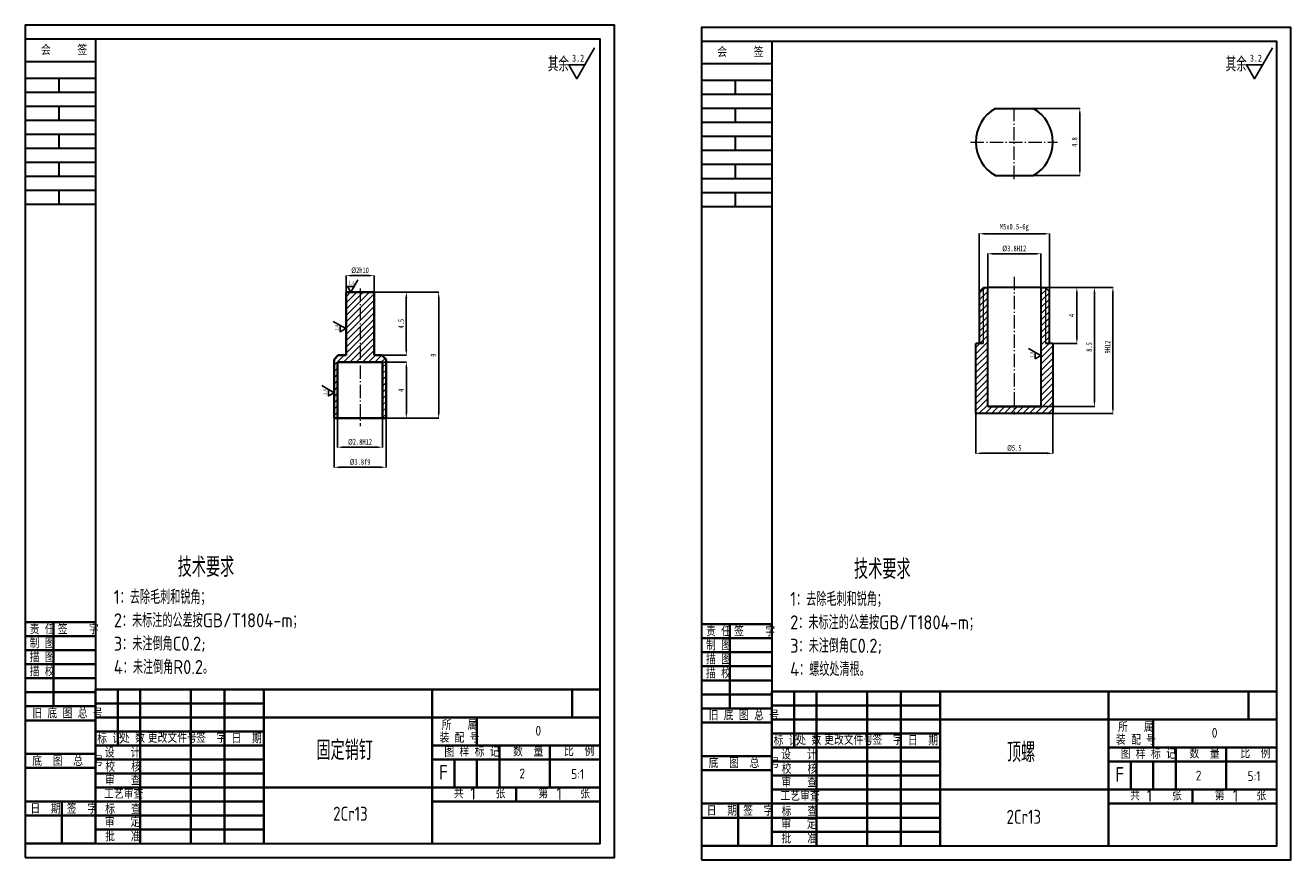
# Model space of a CAD drawing. Header units: millimetres. Extents: x -33921 to -29933, y -26486 to -26076.
# Tile 34 of 34: x -30384 to -29933, y -26377 to -26079. Entities that reach past the tile are written whole.
import ezdxf

# ---------------------------------------------------------------- set-up
doc = ezdxf.new("R2010")
doc.units = ezdxf.units.MM
doc.linetypes.add('GEN7A', pattern=[6.875, 4.75, -0.875, 0.375, -0.875])
doc.linetypes.add('SLD-实线', pattern=[0])
doc.layers.add('尺寸', color=7, linetype='Continuous')
doc.layers.add('尺寸线', color=5, linetype='Continuous', lineweight=15)
doc.layers.add('文字', color=5, linetype='SLD-实线', lineweight=20)
doc.styles.add('SLDTEXTSTYLE5', font='TXT', dxfattribs={"width": 0.7})
doc.styles.add('图框文字', font='gbenor.shx', dxfattribs={"bigfont": 'gbcbig.shx'})
doc.styles.add('绘图文字3.5', font='gbenor.shx', dxfattribs={"bigfont": 'gbcbig.shx'})
doc.styles.add('绘图文字5', font='gbenor.shx', dxfattribs={"bigfont": 'gbcbig.shx'})
doc.dimstyles.new('5-1', dxfattribs={"dimtxt": 2, "dimasz": 2, "dimexe": 0.1, "dimexo": 0.05, "dimgap": 0.875, "dimtad": 1, "dimtoh": 1, "dimlfac": 0.2, "dimrnd": 1e-09, "dimzin": 12, "dimdsep": 46, "dimtxsty": 'SLDTEXTSTYLE5', "dimcen": 0.09, "dimclrd": 5, "dimclre": 5, "dimclrt": 5, "dimadec": 0, "dimazin": 3, "dimtfac": 1, "dimtmove": 0, "dimatfit": 3, "dimfxl": 1, "dimfrac": 2, "dimtolj": 1, "dimtzin": 12, "dimarcsym": 0})
doc.dimstyles.new('5-1 v', dxfattribs={"dimtxt": 2, "dimasz": 2, "dimexe": 0.1, "dimexo": 0.05, "dimgap": 0.875, "dimtad": 1, "dimlfac": 0.2, "dimrnd": 1e-09, "dimzin": 12, "dimdsep": 46, "dimtxsty": 'SLDTEXTSTYLE5', "dimcen": 0.09, "dimclrd": 5, "dimclre": 5, "dimclrt": 5, "dimadec": 0, "dimazin": 3, "dimtfac": 1, "dimtmove": 0, "dimatfit": 3, "dimfxl": 1, "dimfrac": 2, "dimtolj": 1, "dimtzin": 12, "dimarcsym": 0})

# ---------------------------------------------------------------- blocks, each defined once
blk = doc.blocks.new('*D383')
at = {"layer": 'Defpoints', "color": 0, "transparency": 16777216}
for p in [(-30264.75, -26174.48), (-30259.75, -26196.98), (-30248.26, -26196.98)]:
    blk.add_point(p, dxfattribs=at)
at = {"layer": '尺寸线', "color": 5, "lineweight": -2, "transparency": 16777216}
for p, q in [((-30264.7, -26174.48), (-30248.16, -26174.48)), ((-30248.26, -26176.48), (-30248.26, -26194.98)), ((-30259.7, -26196.98), (-30248.16, -26196.98))]:
    blk.add_line(p, q, dxfattribs=at)
at = {"layer": '尺寸线', "color": 5, "transparency": 16777216}
for points in [[(-30248.59, -26176.48), (-30247.92, -26176.48), (-30248.26, -26174.48)], [(-30248.59, -26194.98), (-30247.92, -26194.98), (-30248.26, -26196.98)]]:
    blk.add_solid(points, dxfattribs=at)
at = {"layer": '尺寸线', "color": 5, "lineweight": 18, "transparency": 16777216, "insert": (-30250.13, -26185.73), "char_height": 2, "attachment_point": 5, "rotation": 90, "style": 'SLDTEXTSTYLE5'}
blk.add_mtext('\\A1;4.5', dxfattribs=at)
blk = doc.blocks.new('*D384')
at = {"layer": 'Defpoints', "color": 0, "transparency": 16777216}
for p in [(-30264.75, -26174.48), (-30255.5, -26219.48), (-30236.73, -26219.48)]:
    blk.add_point(p, dxfattribs=at)
at = {"layer": '尺寸线', "color": 5, "lineweight": -2, "transparency": 16777216}
for p, q in [((-30264.7, -26174.48), (-30236.63, -26174.48)), ((-30236.73, -26176.48), (-30236.73, -26217.48)), ((-30255.45, -26219.48), (-30236.63, -26219.48))]:
    blk.add_line(p, q, dxfattribs=at)
at = {"layer": '尺寸线', "color": 5, "transparency": 16777216}
for points in [[(-30237.06, -26176.48), (-30236.4, -26176.48), (-30236.73, -26174.48)], [(-30237.06, -26217.48), (-30236.4, -26217.48), (-30236.73, -26219.48)]]:
    blk.add_solid(points, dxfattribs=at)
at = {"layer": '尺寸线', "color": 5, "lineweight": 18, "transparency": 16777216, "insert": (-30238.6, -26196.98), "char_height": 2, "attachment_point": 5, "rotation": 90, "style": 'SLDTEXTSTYLE5'}
blk.add_mtext('\\A1;9', dxfattribs=at)
blk = doc.blocks.new('*D385')
at = {"layer": 'Defpoints', "color": 0, "transparency": 16777216}
for p in [(-30259.75, -26168.58), (-30269.75, -26174.98), (-30259.75, -26174.98)]:
    blk.add_point(p, dxfattribs=at)
at = {"layer": '尺寸线', "color": 5, "lineweight": -2, "transparency": 16777216}
for p, q in [((-30269.75, -26174.93), (-30269.75, -26168.48)), ((-30267.75, -26168.58), (-30261.75, -26168.58)), ((-30259.75, -26174.93), (-30259.75, -26168.48))]:
    blk.add_line(p, q, dxfattribs=at)
at = {"layer": '尺寸线', "color": 5, "transparency": 16777216}
for points in [[(-30267.75, -26168.25), (-30267.75, -26168.91), (-30269.75, -26168.58)], [(-30261.75, -26168.25), (-30261.75, -26168.91), (-30259.75, -26168.58)]]:
    blk.add_solid(points, dxfattribs=at)
at = {"layer": '尺寸线', "color": 5, "lineweight": 18, "transparency": 16777216, "insert": (-30264.75, -26166.7), "char_height": 2, "attachment_point": 5, "style": 'SLDTEXTSTYLE5'}
blk.add_mtext('\\A1;%%C2h10', dxfattribs=at)
blk = doc.blocks.new('*D386')
at = {"layer": 'Defpoints', "color": 0, "transparency": 16777216}
for p in [(-30274, -26219.48), (-30255.5, -26219.48), (-30255.5, -26236.97)]:
    blk.add_point(p, dxfattribs=at)
at = {"layer": '尺寸线', "color": 5, "lineweight": -2, "transparency": 16777216}
for p, q in [((-30274, -26219.53), (-30274, -26237.07)), ((-30255.5, -26219.53), (-30255.5, -26237.07)), ((-30272, -26236.97), (-30257.5, -26236.97))]:
    blk.add_line(p, q, dxfattribs=at)
at = {"layer": '尺寸线', "color": 5, "transparency": 16777216}
for points in [[(-30272, -26236.64), (-30272, -26237.3), (-30274, -26236.97)], [(-30257.5, -26236.64), (-30257.5, -26237.3), (-30255.5, -26236.97)]]:
    blk.add_solid(points, dxfattribs=at)
at = {"layer": '尺寸线', "color": 5, "lineweight": 18, "transparency": 16777216, "insert": (-30264.75, -26235.1), "char_height": 2, "attachment_point": 5, "style": 'SLDTEXTSTYLE5'}
blk.add_mtext('\\A1;%%C3.8f9', dxfattribs=at)
blk = doc.blocks.new('*D387')
at = {"layer": 'Defpoints', "color": 0, "transparency": 16777216}
for p in [(-30272.75, -26219.48), (-30256.75, -26219.48), (-30256.75, -26229.8)]:
    blk.add_point(p, dxfattribs=at)
at = {"layer": '尺寸线', "color": 5, "lineweight": -2, "transparency": 16777216}
for p, q in [((-30272.75, -26219.53), (-30272.75, -26229.9)), ((-30256.75, -26219.53), (-30256.75, -26229.9)), ((-30270.75, -26229.8), (-30258.75, -26229.8))]:
    blk.add_line(p, q, dxfattribs=at)
at = {"layer": '尺寸线', "color": 5, "transparency": 16777216}
for points in [[(-30270.75, -26229.47), (-30270.75, -26230.14), (-30272.75, -26229.8)], [(-30258.75, -26229.47), (-30258.75, -26230.14), (-30256.75, -26229.8)]]:
    blk.add_solid(points, dxfattribs=at)
at = {"layer": '尺寸线', "color": 5, "lineweight": 18, "transparency": 16777216, "insert": (-30264.75, -26227.93), "char_height": 2, "attachment_point": 5, "style": 'SLDTEXTSTYLE5'}
blk.add_mtext('\\A1;%%C2.8H12', dxfattribs=at)
blk = doc.blocks.new('*D381')
at = {"layer": 'Defpoints', "color": 0, "transparency": 16777216}
for p in [(-30022, -26160.79), (-30041, -26172.8), (-30022, -26172.8)]:
    blk.add_point(p, dxfattribs=at)
at = {"layer": '尺寸线', "color": 5, "lineweight": -2, "transparency": 16777216}
for p, q in [((-30041, -26172.75), (-30041, -26160.69)), ((-30039, -26160.79), (-30024, -26160.79)), ((-30022, -26172.75), (-30022, -26160.69))]:
    blk.add_line(p, q, dxfattribs=at)
at = {"layer": '尺寸线', "color": 5, "transparency": 16777216}
for points in [[(-30039, -26160.46), (-30039, -26161.13), (-30041, -26160.79)], [(-30024, -26160.46), (-30024, -26161.13), (-30022, -26160.79)]]:
    blk.add_solid(points, dxfattribs=at)
at = {"layer": '尺寸线', "color": 5, "lineweight": 18, "transparency": 16777216, "insert": (-30031.5, -26158.92), "char_height": 2, "attachment_point": 5, "style": 'SLDTEXTSTYLE5'}
blk.add_mtext('\\A1;%%C3.8H12', dxfattribs=at)
blk = doc.blocks.new('*D388')
at = {"layer": 'Defpoints', "color": 0, "transparency": 16777216}
for p in [(-30031.5, -26172.8), (-30020.4, -26192.8), (-30009.2, -26192.8)]:
    blk.add_point(p, dxfattribs=at)
at = {"layer": '尺寸线', "color": 5, "lineweight": -2, "transparency": 16777216}
for p, q in [((-30031.45, -26172.8), (-30009.1, -26172.8)), ((-30009.2, -26174.8), (-30009.2, -26190.8)), ((-30020.35, -26192.8), (-30009.1, -26192.8))]:
    blk.add_line(p, q, dxfattribs=at)
at = {"layer": '尺寸线', "color": 5, "transparency": 16777216}
for points in [[(-30009.54, -26174.8), (-30008.87, -26174.8), (-30009.2, -26172.8)], [(-30009.54, -26190.8), (-30008.87, -26190.8), (-30009.2, -26192.8)]]:
    blk.add_solid(points, dxfattribs=at)
at = {"layer": '尺寸线', "color": 5, "lineweight": 18, "transparency": 16777216, "insert": (-30011.08, -26182.8), "char_height": 2, "attachment_point": 5, "rotation": 90, "style": 'SLDTEXTSTYLE5'}
blk.add_mtext('\\A1;4', dxfattribs=at)
blk = doc.blocks.new('*D389')
at = {"layer": 'Defpoints', "color": 0, "transparency": 16777216}
for p in [(-30022, -26172.8), (-30022, -26217.8), (-29996.36, -26217.8)]:
    blk.add_point(p, dxfattribs=at)
at = {"layer": '尺寸线', "color": 5, "lineweight": -2, "transparency": 16777216}
for p, q in [((-30021.95, -26172.8), (-29996.26, -26172.8)), ((-29996.36, -26174.8), (-29996.36, -26215.8)), ((-30021.95, -26217.8), (-29996.26, -26217.8))]:
    blk.add_line(p, q, dxfattribs=at)
at = {"layer": '尺寸线', "color": 5, "transparency": 16777216}
for points in [[(-29996.69, -26174.8), (-29996.03, -26174.8), (-29996.36, -26172.8)], [(-29996.69, -26215.8), (-29996.03, -26215.8), (-29996.36, -26217.8)]]:
    blk.add_solid(points, dxfattribs=at)
at = {"layer": '尺寸线', "color": 5, "lineweight": 18, "transparency": 16777216, "insert": (-29998.24, -26194.08), "char_height": 2, "attachment_point": 5, "rotation": 90, "style": 'SLDTEXTSTYLE5'}
blk.add_mtext('\\A1;9H12', dxfattribs=at)
blk = doc.blocks.new('*D390')
at = {"layer": 'Defpoints', "color": 0, "transparency": 16777216}
for p in [(-30022, -26172.8), (-30022.87, -26215.3), (-30002.94, -26215.3)]:
    blk.add_point(p, dxfattribs=at)
at = {"layer": '尺寸线', "color": 5, "lineweight": -2, "transparency": 16777216}
for p, q in [((-30021.95, -26172.8), (-30002.84, -26172.8)), ((-30002.94, -26174.8), (-30002.94, -26213.3)), ((-30022.82, -26215.3), (-30002.84, -26215.3))]:
    blk.add_line(p, q, dxfattribs=at)
at = {"layer": '尺寸线', "color": 5, "transparency": 16777216}
for points in [[(-30003.27, -26174.8), (-30002.61, -26174.8), (-30002.94, -26172.8)], [(-30003.27, -26213.3), (-30002.61, -26213.3), (-30002.94, -26215.3)]]:
    blk.add_solid(points, dxfattribs=at)
at = {"layer": '尺寸线', "color": 5, "lineweight": 18, "transparency": 16777216, "insert": (-30004.81, -26194.05), "char_height": 2, "attachment_point": 5, "rotation": 90, "style": 'SLDTEXTSTYLE5'}
blk.add_mtext('\\A1;8.5', dxfattribs=at)
blk = doc.blocks.new('*D391')
at = {"layer": 'Defpoints', "color": 0, "transparency": 16777216}
for p in [(-30045.25, -26217.8), (-30017.75, -26217.8), (-30017.75, -26231.99)]:
    blk.add_point(p, dxfattribs=at)
at = {"layer": '尺寸线', "color": 5, "lineweight": -2, "transparency": 16777216}
for p, q in [((-30045.25, -26217.85), (-30045.25, -26232.09)), ((-30017.75, -26217.85), (-30017.75, -26232.09)), ((-30043.25, -26231.99), (-30019.75, -26231.99))]:
    blk.add_line(p, q, dxfattribs=at)
at = {"layer": '尺寸线', "color": 5, "transparency": 16777216}
for points in [[(-30043.25, -26231.66), (-30043.25, -26232.33), (-30045.25, -26231.99)], [(-30019.75, -26231.66), (-30019.75, -26232.33), (-30017.75, -26231.99)]]:
    blk.add_solid(points, dxfattribs=at)
at = {"layer": '尺寸线', "color": 5, "lineweight": 18, "transparency": 16777216, "insert": (-30031.5, -26230.12), "char_height": 2, "attachment_point": 5, "style": 'SLDTEXTSTYLE5'}
blk.add_mtext('\\A1;%%C5.5', dxfattribs=at)
blk = doc.blocks.new('*D392')
at = {"layer": 'Defpoints', "color": 0, "transparency": 16777216}
for p in [(-30019, -26153.64), (-30044, -26174.3), (-30019, -26174.3)]:
    blk.add_point(p, dxfattribs=at)
at = {"layer": '尺寸线', "color": 5, "lineweight": -2, "transparency": 16777216}
for p, q in [((-30044, -26174.25), (-30044, -26153.54)), ((-30042, -26153.64), (-30021, -26153.64)), ((-30019, -26174.25), (-30019, -26153.54))]:
    blk.add_line(p, q, dxfattribs=at)
at = {"layer": '尺寸线', "color": 5, "transparency": 16777216}
for points in [[(-30042, -26153.31), (-30042, -26153.98), (-30044, -26153.64)], [(-30021, -26153.31), (-30021, -26153.98), (-30019, -26153.64)]]:
    blk.add_solid(points, dxfattribs=at)
at = {"layer": '尺寸线', "color": 5, "lineweight": 18, "transparency": 16777216, "insert": (-30031.5, -26151.44), "char_height": 2, "attachment_point": 5, "style": 'SLDTEXTSTYLE5'}
blk.add_mtext('\\A1;M5x0.5-6g', dxfattribs=at)
blk = doc.blocks.new('*D382')
at = {"layer": 'Defpoints', "color": 0, "transparency": 16777216}
for p in [(-30256.75, -26199.48), (-30248.25, -26199.48), (-30256.75, -26219.48)]:
    blk.add_point(p, dxfattribs=at)
at = {"layer": '尺寸线', "color": 5, "lineweight": -2, "transparency": 16777216}
for p, q in [((-30256.7, -26199.48), (-30248.15, -26199.48)), ((-30248.25, -26217.48), (-30248.25, -26201.48)), ((-30256.7, -26219.48), (-30248.15, -26219.48))]:
    blk.add_line(p, q, dxfattribs=at)
at = {"layer": '尺寸线', "color": 5, "transparency": 16777216}
for points in [[(-30248.58, -26201.48), (-30247.92, -26201.48), (-30248.25, -26199.48)], [(-30248.58, -26217.48), (-30247.92, -26217.48), (-30248.25, -26219.48)]]:
    blk.add_solid(points, dxfattribs=at)
at = {"layer": '尺寸线', "color": 5, "lineweight": 18, "transparency": 16777216, "insert": (-30250.13, -26209.48), "char_height": 2, "attachment_point": 5, "rotation": 90, "style": 'SLDTEXTSTYLE5'}
blk.add_mtext('\\A1;4', dxfattribs=at)
blk = doc.blocks.new('*D419')
at = {"layer": 'Defpoints', "color": 0, "transparency": 16777216}
for p in [(-30031.5, -26108.91), (-30031.5, -26132.91), (-30008.15, -26132.91)]:
    blk.add_point(p, dxfattribs=at)
at = {"layer": '尺寸线', "color": 5, "lineweight": -2, "transparency": 16777216}
for p, q in [((-30031.45, -26108.91), (-30008.05, -26108.91)), ((-30008.15, -26110.91), (-30008.15, -26130.91)), ((-30031.45, -26132.91), (-30008.05, -26132.91))]:
    blk.add_line(p, q, dxfattribs=at)
at = {"layer": '尺寸线', "color": 5, "transparency": 16777216}
for points in [[(-30008.48, -26110.91), (-30007.82, -26110.91), (-30008.15, -26108.91)], [(-30008.48, -26130.91), (-30007.82, -26130.91), (-30008.15, -26132.91)]]:
    blk.add_solid(points, dxfattribs=at)
at = {"layer": '尺寸线', "color": 5, "transparency": 16777216, "insert": (-30010.03, -26120.91), "char_height": 2, "attachment_point": 5, "rotation": 90, "style": 'SLDTEXTSTYLE5'}
blk.add_mtext('\\A1;4.8', dxfattribs=at)

msp = doc.modelspace()

# ---------------------------------------------------------------- hatches: boundary and pattern name
at = {"layer": '尺寸', "linetype": 'Continuous', "lineweight": 18}
h = msp.add_hatch(dxfattribs=at)
h.set_pattern_fill('ANSI31', color=5, scale=0.5, style=0)
h.set_pattern_definition([(45, (-2062.1191, 1688.0372), (-1.122532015, 1.122532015), [])])
edge = h.paths.add_edge_path(flags=0)
edge.add_line((-30260.2535, -26174.4757), (-30269.2535, -26174.4757))
edge.add_arc((-30269.2535, -26174.9757), 0.5, 90, 180)
edge.add_line((-30269.7535, -26174.9757), (-30269.7535, -26196.9757))
edge.add_line((-30269.7535, -26196.9757), (-30272.5035, -26196.9757))
edge.add_line((-30272.5035, -26196.9757), (-30274.0035, -26198.4757))
edge.add_line((-30274.0035, -26198.4757), (-30274.0035, -26219.4757))
edge.add_line((-30274.0035, -26219.4757), (-30272.7535, -26219.4757))
edge.add_line((-30272.7535, -26219.4757), (-30272.7535, -26199.4757))
edge.add_line((-30272.7535, -26199.4757), (-30256.7535, -26199.4757))
edge.add_line((-30256.7535, -26199.4757), (-30256.7535, -26219.4757))
edge.add_line((-30256.7535, -26219.4757), (-30255.5035, -26219.4757))
edge.add_line((-30255.5035, -26219.4757), (-30255.5035, -26198.4757))
edge.add_line((-30255.5035, -26198.4757), (-30257.0035, -26196.9757))
edge.add_line((-30257.0035, -26196.9757), (-30259.7535, -26196.9757))
edge.add_line((-30259.7535, -26196.9757), (-30259.7535, -26174.9757))
edge.add_arc((-30260.2535, -26174.9757), 0.5, 0, 90)
h = msp.add_hatch(dxfattribs=at)
h.set_pattern_fill('ANSI31', color=5, scale=0.5, style=0)
h.set_pattern_definition([(45, (-1934.2177, 1690.0724), (-1.122532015, 1.122532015), [])])
h.paths.add_polyline_path([(-30021.9979, -26172.7963), (-30021.9979, -26215.2963), (-30040.9979, -26215.2963), (-30040.9979, -26172.7963), (-30042.4979, -26172.7963), (-30043.9979, -26174.2963), (-30043.9979, -26192.7963), (-30045.2479, -26192.7963), (-30045.2479, -26217.7963), (-30017.7479, -26217.7963), (-30017.7479, -26192.7963), (-30018.9979, -26192.7963), (-30018.9979, -26174.2963), (-30020.4979, -26172.7963)], flags=0)

# ---------------------------------------------------------------- linework, layer by layer
at = {"lineweight": 30}
for p, q in [((-30359.0996, -26084.2609), (-30384.0996, -26084.2609)), ((-30117.9695, -26084.9926), (-30142.9695, -26084.9926)), ((-30359.0996, -26092.2609), (-30384.0996, -26092.2609)), ((-30117.9695, -26092.9926), (-30142.9695, -26092.9926)), ((-30359.0996, -26098.2609), (-30384.0996, -26098.2609)), ((-30117.9695, -26098.9926), (-30142.9695, -26098.9926)), ((-30359.0996, -26103.2609), (-30384.0996, -26103.2609)), ((-30117.9695, -26103.9926), (-30142.9695, -26103.9926)), ((-30359.0996, -26108.2609), (-30384.0996, -26108.2609)), ((-30117.9695, -26108.9926), (-30142.9695, -26108.9926)), ((-30359.0996, -26113.2609), (-30384.0996, -26113.2609)), ((-30117.9695, -26113.9926), (-30142.9695, -26113.9926)), ((-30359.0996, -26118.2609), (-30384.0996, -26118.2609)), ((-30117.9695, -26118.9926), (-30142.9695, -26118.9926)), ((-30359.0996, -26123.2609), (-30384.0996, -26123.2609)), ((-30117.9695, -26123.9926), (-30142.9695, -26123.9926)), ((-30359.0996, -26128.2609), (-30384.0996, -26128.2609)), ((-30117.9695, -26128.9926), (-30142.9695, -26128.9926)), ((-30359.0996, -26133.2609), (-30384.0996, -26133.2609)), ((-30359.0996, -26138.2609), (-30384.0996, -26138.2609)), ((-30117.9695, -26133.9926), (-30142.9695, -26133.9926)), ((-30117.9695, -26138.9926), (-30142.9695, -26138.9926)), ((-30359.0996, -26143.2609), (-30384.0996, -26143.2609)), ((-30117.9695, -26143.9926), (-30142.9695, -26143.9926))]:
    msp.add_line(p, q, dxfattribs=at)
at = {"color": 7, "linetype": 'Continuous', "lineweight": 35}
for p, q in [((-30269.2535, -26174.4757), (-30260.2535, -26174.4757)), ((-30269.7535, -26174.9757), (-30269.7535, -26196.9757)), ((-30259.7535, -26196.9757), (-30259.7535, -26174.9757)), ((-30274.0035, -26198.4757), (-30272.5035, -26196.9757)), ((-30269.7535, -26196.9757), (-30272.5035, -26196.9757)), ((-30257.0035, -26196.9757), (-30259.7535, -26196.9757)), ((-30257.0035, -26196.9757), (-30255.5035, -26198.4757)), ((-30274.0035, -26219.4757), (-30274.0035, -26198.4757)), ((-30272.7535, -26199.4757), (-30272.7535, -26219.4757)), ((-30272.7535, -26199.4757), (-30256.7535, -26199.4757)), ((-30256.7535, -26219.4757), (-30256.7535, -26199.4757)), ((-30255.5035, -26198.4757), (-30255.5035, -26219.4757)), ((-30272.7535, -26219.4757), (-30274.0035, -26219.4757)), ((-30272.7535, -26219.4757), (-30256.7535, -26219.4757)), ((-30255.5035, -26219.4757), (-30256.7535, -26219.4757)), ((-30039.4979, -26215.2963), (-30040.7479, -26215.2963)), ((-30039.4979, -26215.2963), (-30023.4979, -26215.2963)), ((-30022.2479, -26215.2963), (-30023.4979, -26215.2963))]:
    msp.add_line(p, q, dxfattribs=at)
at = {"color": 7, "linetype": 'Continuous', "lineweight": 30}
for p, q in [((-30043.9979, -26174.2963), (-30042.4979, -26172.7963)), ((-30043.9979, -26174.2963), (-30043.9979, -26192.7963)), ((-30042.4979, -26172.7963), (-30040.9979, -26172.7963)), ((-30040.9979, -26215.2963), (-30040.9979, -26172.7963)), ((-30021.9979, -26172.7963), (-30040.9979, -26172.7963)), ((-30021.9979, -26172.7963), (-30020.4979, -26172.7963)), ((-30021.9979, -26172.7963), (-30021.9979, -26215.2963)), ((-30020.4979, -26172.7963), (-30018.9979, -26174.2963)), ((-30018.9979, -26192.7963), (-30018.9979, -26174.2963)), ((-30045.2479, -26217.7963), (-30045.2479, -26192.7963)), ((-30042.5979, -26192.7963), (-30045.2479, -26192.7963)), ((-30017.7479, -26192.7963), (-30020.3979, -26192.7963)), ((-30017.7479, -26192.7963), (-30017.7479, -26217.7963)), ((-30017.7479, -26217.7963), (-30045.2479, -26217.7963)), ((-30021.9979, -26215.2963), (-30040.9979, -26215.2963))]:
    msp.add_line(p, q, dxfattribs=at)
at = {"lineweight": 35}
for p, q in [((-30384.0996, -26292.2609), (-30359.0996, -26292.2609)), ((-30374.0996, -26322.2609), (-30374.0996, -26292.2609)), ((-30142.9695, -26292.9926), (-30117.9695, -26292.9926)), ((-30132.9695, -26322.9926), (-30132.9695, -26292.9926)), ((-30384.0996, -26297.2609), (-30359.0996, -26297.2609)), ((-30142.9695, -26297.9926), (-30117.9695, -26297.9926)), ((-30384.0996, -26302.2609), (-30359.0996, -26302.2609)), ((-30142.9695, -26302.9926), (-30117.9695, -26302.9926)), ((-30384.0996, -26307.2609), (-30359.0996, -26307.2609)), ((-30142.9695, -26307.9926), (-30117.9695, -26307.9926)), ((-30384.0996, -26312.2609), (-30359.0996, -26312.2609)), ((-30142.9695, -26312.9926), (-30117.9695, -26312.9926)), ((-30384.0996, -26317.2609), (-30359.0996, -26317.2609)), ((-30359.0996, -26316.2609), (-30179.0996, -26316.2609)), ((-30359.0996, -26371.2609), (-30359.0996, -26316.2609)), ((-30351.0996, -26336.2609), (-30351.0996, -26316.2609)), ((-30343.0996, -26371.2609), (-30343.0996, -26316.2609)), ((-30325.0996, -26371.2609), (-30325.0996, -26316.2609)), ((-30313.0996, -26371.2609), (-30313.0996, -26316.2609)), ((-30299.0996, -26316.2609), (-30299.0996, -26371.2609)), ((-30239.0996, -26316.2609), (-30239.0996, -26371.2609)), ((-30189.0996, -26316.2609), (-30189.0996, -26326.2609)), ((-30142.9695, -26317.9926), (-30117.9695, -26317.9926)), ((-30117.9695, -26316.9926), (-29937.9695, -26316.9926)), ((-30117.9695, -26371.9926), (-30117.9695, -26316.9926)), ((-30109.9695, -26336.9926), (-30109.9695, -26316.9926)), ((-30101.9695, -26371.9926), (-30101.9695, -26316.9926)), ((-30083.9695, -26371.9926), (-30083.9695, -26316.9926)), ((-30071.9695, -26371.9926), (-30071.9695, -26316.9926)), ((-30057.9695, -26316.9926), (-30057.9695, -26371.9926)), ((-29997.9695, -26316.9926), (-29997.9695, -26371.9926)), ((-29947.9695, -26316.9926), (-29947.9695, -26326.9926)), ((-30384.0996, -26322.2609), (-30359.0996, -26322.2609)), ((-30359.0996, -26321.2609), (-30299.0996, -26321.2609)), ((-30142.9695, -26322.9926), (-30117.9695, -26322.9926)), ((-30117.9695, -26321.9926), (-30057.9695, -26321.9926)), ((-30384.0996, -26327.2609), (-30359.0996, -26327.2609)), ((-30359.0996, -26326.2609), (-30299.0996, -26326.2609)), ((-30299.0996, -26326.2609), (-30179.0996, -26326.2609)), ((-30223.0996, -26326.2609), (-30223.0996, -26336.2609)), ((-30117.9695, -26326.9926), (-30057.9695, -26326.9926)), ((-30057.9695, -26326.9926), (-29937.9695, -26326.9926)), ((-29981.9695, -26326.9926), (-29981.9695, -26336.9926)), ((-30359.0996, -26331.2609), (-30299.0996, -26331.2609)), ((-30142.9695, -26327.9926), (-30117.9695, -26327.9926)), ((-30117.9695, -26331.9926), (-30057.9695, -26331.9926)), ((-30359.0996, -26336.2609), (-30299.0996, -26336.2609)), ((-30239.0996, -26336.2609), (-30179.0996, -26336.2609)), ((-30215.0996, -26336.2609), (-30215.0996, -26351.2609)), ((-30197.0996, -26336.2609), (-30197.0996, -26351.2609)), ((-30384.0996, -26339.2609), (-30359.0996, -26339.2609)), ((-30359.0996, -26341.2609), (-30299.0996, -26341.2609)), ((-30239.0996, -26341.2609), (-30179.0996, -26341.2609)), ((-30231.0996, -26341.2609), (-30231.0996, -26351.2609)), ((-30223.0996, -26341.2609), (-30223.0996, -26351.2609)), ((-30142.9695, -26339.9926), (-30117.9695, -26339.9926)), ((-30117.9695, -26336.9926), (-30057.9695, -26336.9926)), ((-29997.9695, -26336.9926), (-29937.9695, -26336.9926)), ((-29973.9695, -26336.9926), (-29973.9695, -26351.9926)), ((-29955.9695, -26336.9926), (-29955.9695, -26351.9926)), ((-30384.0996, -26344.2609), (-30359.0996, -26344.2609)), ((-30142.9695, -26344.9926), (-30117.9695, -26344.9926)), ((-30117.9695, -26341.9926), (-30057.9695, -26341.9926)), ((-29997.9695, -26341.9926), (-29937.9695, -26341.9926)), ((-29989.9695, -26341.9926), (-29989.9695, -26351.9926)), ((-29981.9695, -26341.9926), (-29981.9695, -26351.9926)), ((-30359.0996, -26346.2609), (-30299.0996, -26346.2609)), ((-30117.9695, -26346.9926), (-30057.9695, -26346.9926)), ((-30359.0996, -26351.2609), (-30299.0996, -26351.2609)), ((-30299.0996, -26351.2609), (-30179.0996, -26351.2609)), ((-30209.0996, -26351.2609), (-30209.0996, -26356.2609)), ((-30117.9695, -26351.9926), (-30057.9695, -26351.9926)), ((-30057.9695, -26351.9926), (-29937.9695, -26351.9926)), ((-29967.9695, -26351.9926), (-29967.9695, -26356.9926)), ((-30384.0996, -26356.2609), (-30359.0996, -26356.2609)), ((-30371.0996, -26356.2609), (-30371.0996, -26371.2609)), ((-30359.0996, -26356.2609), (-30299.0996, -26356.2609)), ((-30239.0996, -26356.2609), (-30179.0996, -26356.2609)), ((-30142.9695, -26356.9926), (-30117.9695, -26356.9926)), ((-30129.9695, -26356.9926), (-30129.9695, -26371.9926)), ((-30117.9695, -26356.9926), (-30057.9695, -26356.9926)), ((-29997.9695, -26356.9926), (-29937.9695, -26356.9926)), ((-30384.0996, -26361.2609), (-30359.0996, -26361.2609)), ((-30359.0996, -26361.2609), (-30299.0996, -26361.2609)), ((-30142.9695, -26361.9926), (-30117.9695, -26361.9926)), ((-30117.9695, -26361.9926), (-30057.9695, -26361.9926)), ((-30359.0996, -26366.2609), (-30299.0996, -26366.2609)), ((-30117.9695, -26366.9926), (-30057.9695, -26366.9926)), ((-30359.0996, -26371.2609), (-30384.0996, -26371.2609)), ((-30117.9695, -26371.9926), (-30142.9695, -26371.9926))]:
    msp.add_line(p, q, dxfattribs=at)
at = {"color": 0, "lineweight": 15}
for p, q in [((-30179.0996, -26316.2609), (-30179.0996, -26371.2609)), ((-29937.9695, -26316.9926), (-29937.9695, -26371.9926)), ((-30179.0996, -26371.2609), (-30359.0996, -26371.2609)), ((-30359.0996, -26371.2609), (-30299.0996, -26371.2609)), ((-29937.9695, -26371.9926), (-30117.9695, -26371.9926)), ((-30117.9695, -26371.9926), (-30057.9695, -26371.9926))]:
    msp.add_line(p, q, dxfattribs=at)
at = {"lineweight": 30}
for points in [[(-30384.0996, -26376.2609), (-30174.0996, -26376.2609), (-30174.0996, -26079.2609), (-30384.0996, -26079.2609)], [(-30359.0996, -26371.2609), (-30179.0996, -26371.2609), (-30179.0996, -26084.2609), (-30359.0996, -26084.2609)], [(-30142.9695, -26376.9926), (-29932.9695, -26376.9926), (-29932.9695, -26079.9926), (-30142.9695, -26079.9926)], [(-30117.9695, -26371.9926), (-29937.9695, -26371.9926), (-29937.9695, -26084.9926), (-30117.9695, -26084.9926)]]:
    msp.add_lwpolyline(points, close=True, dxfattribs=at)
for points in [[(-30181.127, -26087.325), (-30187.4778, -26098.325), (-30190.3646, -26093.325), (-30184.5911, -26093.325)], [(-29939.4882, -26087.3278), (-29945.8391, -26098.3278), (-29948.7258, -26093.3278), (-29942.9523, -26093.3278)], [(-30265.5585, -26170.0757), (-30268.0988, -26174.4757), (-30269.2535, -26172.4757), (-30266.9441, -26172.4757)], [(-30274.2853, -26184.9077), (-30269.8853, -26187.448), (-30271.8853, -26188.6027), (-30271.8853, -26186.2933)], [(-30026.4388, -26194.5572), (-30022.0388, -26197.0975), (-30024.0388, -26198.2522), (-30024.0388, -26195.9428)], [(-30278.4257, -26207.833), (-30274.0257, -26210.3734), (-30276.0257, -26211.5281), (-30276.0257, -26209.2187)]]:
    msp.add_lwpolyline(points)
for points in [[(-30372.0996, -26098.2609), (-30372.0996, -26103.2609)], [(-30130.9695, -26098.9926), (-30130.9695, -26103.9926)], [(-30372.0996, -26108.2609), (-30372.0996, -26113.2609)], [(-30130.9695, -26108.9926), (-30130.9695, -26113.9926)], [(-30372.0996, -26118.2609), (-30372.0996, -26123.2609)], [(-30130.9695, -26118.9926), (-30130.9695, -26123.9926)], [(-30372.0996, -26128.2609), (-30372.0996, -26133.2609)], [(-30130.9695, -26128.9926), (-30130.9695, -26133.9926)], [(-30372.0996, -26138.2609), (-30372.0996, -26143.2609)], [(-30130.9695, -26138.9926), (-30130.9695, -26143.9926)]]:
    msp.add_lwpolyline(points, dxfattribs=at)
at = {"color": 7, "linetype": 'Continuous', "lineweight": 35}
for centre, start, end in [((-30269.2535, -26174.9757), 90, 180), ((-30260.2535, -26174.9757), 0, 90)]:
    msp.add_arc(centre, 0.5, start, end, dxfattribs=at)
at = {"layer": '尺寸线', "color": 0, "lineweight": 30}
for p, q in [((-30038.2108, -26108.906), (-30024.7851, -26108.906)), ((-30038.2108, -26132.906), (-30024.7851, -26132.906))]:
    msp.add_line(p, q, dxfattribs=at)
at = {"layer": '尺寸线', "color": 1, "linetype": 'GEN7A', "lineweight": 18}
for p, q in [((-30031.4979, -26134.1188), (-30031.4979, -26107.9184)), ((-30047.0996, -26120.906), (-30016.1626, -26120.906)), ((-30031.4979, -26168.9645), (-30031.4979, -26218.1641)), ((-30264.7535, -26173.1439), (-30264.7535, -26222.3436))]:
    msp.add_line(p, q, dxfattribs=at)
at = {"layer": '尺寸线', "color": 0, "lineweight": 18}
for p, q in [((-30042.5979, -26172.7963), (-30042.5979, -26192.7963)), ((-30020.3979, -26172.7963), (-30020.3979, -26192.7963))]:
    msp.add_line(p, q, dxfattribs=at)
at = {"layer": '尺寸线', "color": 0, "lineweight": 30}
for start, end in [(119.22287, 240.77713), (299.22287, 60.77713)]:
    msp.add_arc((-30031.4979, -26120.906), 13.75, start, end, dxfattribs=at)

# ---------------------------------------------------------------- texts
at = {"lineweight": 30, "style": '图框文字'}
for p in [(-30378.5302, -26089.8493), (-30137.4001, -26090.581)]:
    msp.add_text('会     签', height=3.5, dxfattribs=at).set_placement(p)
at = {"lineweight": 35}
for s, height, style, p in [('责 任', 3.5, '图框文字', (-30382.5389, -26296.5404)), ('签    字', 3.5, '图框文字', (-30372.5389, -26296.5404)), ('责 任', 3.5, '图框文字', (-30141.4088, -26297.2721)), ('签    字', 3.5, '图框文字', (-30131.4088, -26297.2721)), ('制 图', 3.5, '图框文字', (-30382.5389, -26301.5404)), ('制 图', 3.5, '图框文字', (-30141.4088, -26302.2721)), ('描 图', 3.5, '图框文字', (-30382.5389, -26306.5404)), ('描 图', 3.5, '图框文字', (-30141.4088, -26307.2721)), ('描 校', 3.5, '图框文字', (-30382.5389, -26311.5404)), ('描 校', 3.5, '图框文字', (-30141.4088, -26312.2721)), ('旧 底 图 总 号', 3.5, '图框文字', (-30381.6147, -26326.5404)), ('旧 底 图 总 号', 3.5, '图框文字', (-30140.4846, -26327.2721)), ('所   属', 3.5, '图框文字', (-30235.6373, -26330.7206)), ('所   属', 3.5, '图框文字', (-29994.5072, -26331.4524)), ('标 记', 3.5, '图框文字', (-30358.453, -26335.5475)), ('处 数', 3.5, '图框文字', (-30350.3575, -26335.3072)), ('更改文件号', 3.5, '图框文字', (-30340.4289, -26335.2785)), ('签  字', 3.5, '图框文字', (-30323.1908, -26335.2511)), ('日  期', 3.5, '图框文字', (-30310.5709, -26335.4626)), ('装 配 号', 3.5, '图框文字', (-30236.4168, -26335.2206)), ('标 记', 3.5, '图框文字', (-30117.3229, -26336.2793)), ('处 数', 3.5, '图框文字', (-30109.2273, -26336.039)), ('更改文件号', 3.5, '图框文字', (-30099.2988, -26336.0102)), ('签  字', 3.5, '图框文字', (-30082.0607, -26335.9828)), ('日  期', 3.5, '图框文字', (-30069.4408, -26336.1944)), ('装 配 号', 3.5, '图框文字', (-29995.2867, -26335.9523)), ('设   计', 3.5, '图框文字', (-30355.7741, -26340.5345)), ('图 样 标 记', 3.5, '图框文字', (-30234.7112, -26340.2733)), ('数  量', 3.5, '图框文字', (-30210.2237, -26340.1423)), ('比  例', 3.5, '图框文字', (-30192.0518, -26340.0669)), ('数  量', 3.5, '图框文字', (-29969.0936, -26340.8741)), ('比  例', 3.5, '图框文字', (-29950.9217, -26340.7986)), ('底  图  总  号', 3.5, '图框文字', (-30381.6147, -26343.5404)), ('底  图  总  号', 3.5, '图框文字', (-30140.4846, -26344.2721)), ('设   计', 3.5, '图框文字', (-30114.644, -26341.2663)), ('图 样 标 记', 3.5, '图框文字', (-29993.5811, -26341.005)), ('校   核', 3.5, '图框文字', (-30355.5673, -26345.621)), ('校   核', 3.5, '图框文字', (-30114.4372, -26346.3527)), ('审   查', 3.5, '图框文字', (-30355.6644, -26350.4095)), ('审   查', 3.5, '图框文字', (-30114.5343, -26351.1412)), ('工艺审查', 3.5, '图框文字', (-30356.0048, -26355.2379)), ('共      张', 3.5, '图框文字', (-30231.3203, -26355.0937)), ('1', 4.5, '绘图文字3.5', (-30225.4313, -26355.5878)), ('第      张', 3.5, '图框文字', (-30201.1817, -26355.0937)), ('1', 4.5, '绘图文字3.5', (-30194.7141, -26355.5878)), ('工艺审查', 3.5, '图框文字', (-30114.8747, -26355.9696)), ('共      张', 3.5, '图框文字', (-29990.1902, -26355.8254)), ('1', 4.5, '绘图文字3.5', (-29984.3012, -26356.3196)), ('第      张', 3.5, '图框文字', (-29960.0516, -26355.8254)), ('1', 4.5, '绘图文字3.5', (-29953.584, -26356.3196)), ('日  期', 3.5, '图框文字', (-30382.2869, -26360.5404)), ('签  字', 3.5, '图框文字', (-30369.2869, -26360.5404)), ('标   查', 3.5, '图框文字', (-30355.6105, -26360.7232)), ('日  期', 3.5, '图框文字', (-30141.1568, -26361.2721)), ('签  字', 3.5, '图框文字', (-30128.1568, -26361.2721)), ('标   查', 3.5, '图框文字', (-30114.4804, -26361.455)), ('审   定', 3.5, '图框文字', (-30355.7513, -26365.337)), ('审   定', 3.5, '图框文字', (-30114.6211, -26366.0687)), ('批   准', 3.5, '图框文字', (-30355.6574, -26370.4633)), ('批   准', 3.5, '图框文字', (-30114.5273, -26371.1951))]:
    msp.add_text(s, height=height, dxfattribs=dict(at, style=style)).set_placement(p)
at = {"char_height": 5.2, "attachment_point": 1, "style": '绘图文字5'}
for insert in [(-30197.7756, -26090.5497), (-29956.1369, -26090.5525)]:
    msp.add_mtext_dynamic_manual_height_columns('其余', width=9.915841, gutter_width=20, heights=[0], dxfattribs=dict(at, insert=insert))
at = {"color": 7, "linetype": 'Continuous', "char_height": 2.5, "width": 1.844469, "attachment_point": 1, "style": 'SLDTEXTSTYLE5'}
for insert in [(-30189.1444, -26089.737), (-29947.5057, -26089.7398)]:
    msp.add_mtext('3.2', dxfattribs=dict(at, insert=insert))
at = {"color": 7, "linetype": 'Continuous', "insert": (-30268.8146, -26170.6173), "char_height": 1.2, "attachment_point": 1, "style": 'SLDTEXTSTYLE5'}
msp.add_mtext('1.6', dxfattribs=at)
at = {"color": 7, "linetype": 'Continuous', "char_height": 1.2, "attachment_point": 1, "rotation": 90, "style": 'SLDTEXTSTYLE5'}
for insert in [(-30273.7437, -26188.1638), (-30025.8973, -26197.8133), (-30277.8842, -26211.0891)]:
    msp.add_mtext('1.6', dxfattribs=dict(at, insert=insert))
at = {"lineweight": 35, "char_height": 3.5, "attachment_point": 2, "style": '绘图文字3.5'}
for s, insert in [('0', (-30201.2197, -26329.2194)), ('0', (-29960.0896, -26329.9511)), ('{\\C1;2}', (-30206.9364, -26344.4757)), ('5:1', (-30187.1687, -26344.6726)), ('{\\C1;2}', (-29965.8063, -26345.2075)), ('5:1', (-29946.0386, -26345.4044))]:
    msp.add_mtext(s, dxfattribs=dict(at, insert=insert))
at = {"color": 0, "lineweight": 30, "ltscale": 0.5, "char_height": 7, "width": 57.393278, "attachment_point": 2, "style": '绘图文字3.5'}
for s, insert in [('固定销钉', (-30270.232, -26334.4474)), ('顶螺', (-30029.1019, -26335.1791))]:
    msp.add_mtext(s, dxfattribs=dict(at, insert=insert))
at = {"lineweight": 35, "char_height": 5.2, "width": 3.42552, "attachment_point": 1, "style": '绘图文字5'}
for insert in [(-30236.6313, -26343.2428), (-29995.5011, -26343.9745)]:
    msp.add_mtext('F', dxfattribs=dict(at, insert=insert))
at = {"lineweight": 30, "char_height": 5, "width": 69.750513, "attachment_point": 2, "style": '绘图文字3.5'}
for insert in [(-30268.1942, -26358.0735), (-30028.1202, -26359.1999)]:
    msp.add_mtext('{\\W0.9;2Cr13}', dxfattribs=dict(at, insert=insert))
at = {"layer": '文字', "char_height": 4, "width": 118.926598, "attachment_point": 1, "style": '绘图文字3.5'}
for s, insert in [('{\\H1.75x;\\C5;      技术要求\\P\\H0.71429x;1：去除毛刺和锐角；\\P2：未标注的公差按GB/T1804-m；\\P3：未注倒角C0.2;\\P4：\\H0.99999x;未注倒角R0.2\\H1x;。}', (-30352.5504, -26269.0694)), ('{\\H1.75x;\\C5;      技术要求\\P\\H0.71429x;1：去除毛刺和锐角；\\P2：未标注的公差按GB/T1804-m；\\P3：未注倒角C0.2;\\P4：螺纹处清根。}', (-30111.4203, -26269.8012))]:
    msp.add_mtext(s, dxfattribs=dict(at, insert=insert))

# ---------------------------------------------------------------- dimensions: what is measured, and where the dimension line sits
at = {"layer": '尺寸线'}
dim = msp.add_linear_dim(base=(-30008.1514, -26132.906), p1=(-30031.4979, -26108.906), p2=(-30031.4979, -26132.906), angle=90, dimstyle='5-1 v', dxfattribs=at)
dim.commit()
dim.dimension.update_dxf_attribs({"geometry": '*D419', "text_midpoint": (-30010.0264, -26120.906)})
at = {"layer": '尺寸线', "lineweight": 18}
for base, p1, p2, text, picture, middle in [((-30018.9979, -26153.6446), (-30043.9979, -26174.2963), (-30018.9979, -26174.2963), 'M<>x0.5-6g', '*D392', (-30031.4979, -26151.4363)), ((-30259.7535, -26168.5798), (-30269.7535, -26174.9757), (-30259.7535, -26174.9757), '%%C<>h10', '*D385', (-30264.7535, -26166.7048)), ((-30256.7535, -26229.8038), (-30272.7535, -26219.4757), (-30256.7535, -26219.4757), '%%C2.8H12', '*D387', (-30264.7535, -26227.9288)), ((-30017.7479, -26231.9928), (-30045.2479, -26217.7963), (-30017.7479, -26217.7963), '%%C<>', '*D391', (-30031.4979, -26230.1178))]:
    dim = msp.add_linear_dim(base=base, p1=p1, p2=p2, text=text, dimstyle='5-1', dxfattribs=at)
    dim.commit()
    dim.dimension.update_dxf_attribs({"geometry": picture, "text_midpoint": middle})
for base, p1, p2, text, picture, middle in [((-30021.9979, -26160.7938), (-30040.9979, -26172.7963), (-30021.9979, -26172.7963), '%%C<>H12', '*D381', (-30031.4979, -26160.7938)), ((-30255.5035, -26236.9706), (-30274.0035, -26219.4757), (-30255.5035, -26219.4757), '%%C3.8f9', '*D386', (-30264.7535, -26236.9706))]:
    dim = msp.add_linear_dim(base=base, p1=p1, p2=p2, text=text, dimstyle='5-1', dxfattribs=at)
    dim.commit()
    dim.dimension.update_dxf_attribs({"geometry": picture, "text_midpoint": middle, "dimtype": 160})
for base, p1, p2, dimstyle, picture, middle in [((-30248.2562, -26196.9757), (-30264.7535, -26174.4757), (-30259.7535, -26196.9757), '5-1 v', '*D383', (-30250.1312, -26185.7257)), ((-30236.7286, -26219.4757), (-30264.7535, -26174.4757), (-30255.5035, -26219.4757), '5-1', '*D384', (-30238.6036, -26196.9757)), ((-30009.2025, -26192.7963), (-30031.4979, -26172.7963), (-30020.3979, -26192.7963), '5-1', '*D388', (-30011.0775, -26182.7963)), ((-30002.9387, -26215.2963), (-30021.9979, -26172.7963), (-30022.8729, -26215.2963), '5-1', '*D390', (-30004.8137, -26194.0463)), ((-30248.2501, -26199.4757), (-30256.7535, -26219.4757), (-30256.7535, -26199.4757), '5-1', '*D382', (-30250.1251, -26209.4757))]:
    dim = msp.add_linear_dim(base=base, p1=p1, p2=p2, angle=90, dimstyle=dimstyle, dxfattribs=at)
    dim.commit()
    dim.dimension.update_dxf_attribs({"geometry": picture, "text_midpoint": middle})
dim = msp.add_linear_dim(base=(-29996.3605, -26217.7963), p1=(-30021.9979, -26172.7963), p2=(-30021.9979, -26217.7963), angle=90, text='<>H12', dimstyle='5-1', dxfattribs=at)
dim.commit()
dim.dimension.update_dxf_attribs({"geometry": '*D389', "text_midpoint": (-29996.3605, -26194.0759), "dimtype": 160})

doc.saveas('drawing.dxf')
